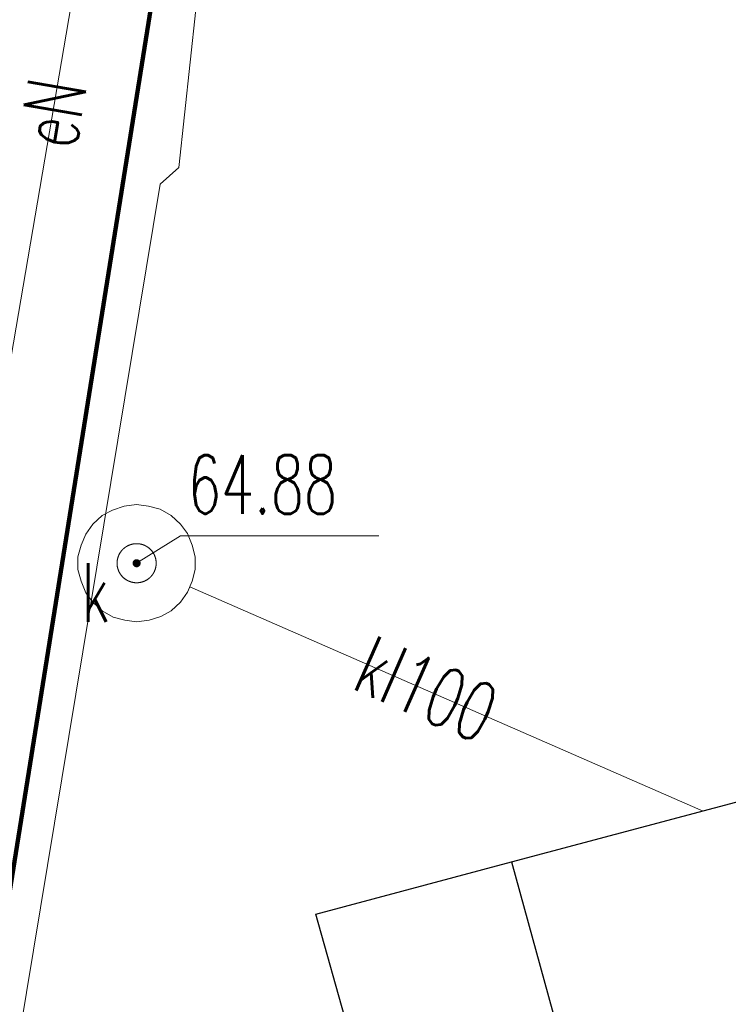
# Model space of a CAD drawing. Header units: millimetres. Extents: x 6487905018 to 6488192500, y 5882180700 to 5882375224.
# Tile 191 of 256: x 6488056735 to 6488065793, y 5882264868 to 5882277462. Entities that reach past the tile are written whole.
import ezdxf
from ezdxf.xclip import XClip

# ---------------------------------------------------------------- set-up
doc = ezdxf.new("R2010")
doc.units = ezdxf.units.MM
doc.header["$MEASUREMENT"] = 0
doc.header["$XCLIPFRAME"] = 2
for name, pattern in [('L_0_03', [1000, 500, -500]), ('Przerywana', [2400, 1200, -1200]), ('Wipeout_Contour', [1000, 0, -1000])]:
    doc.linetypes.add(name, pattern=pattern)
for name, color, linetype, lineweight in [('0 granice_Nr_pióra__10', 22, 'Continuous', 120), ('312_Budynek__powierzchnia__Nr_pióra__101', 7, 'Continuous', 30), ('linie plan_Nr_pióra__2', 160, 'Continuous', 25), ('nawis___blok_budynku__powierzchnia__Nr_pióra__101', 7, 'Continuous', 30), ('Zamość 06.10._2_0_Nr_pióra__7', 7, 'Continuous', 5), ('Zamość 06.10._2_217_Granica_konturu_klasyfikcyjnego_Nr_pióra__96', 8, 'Continuous', 15), ('Zamość 06.10._2_218_Granica_uzytku_Nr_pióra__96', 8, 'Continuous', 15), ('Zamość 06.10._2_219_Linia_granicy_Nr_pióra__96', 8, 'Continuous', 15), ('Zamość 06.10._2_312_Budynek__powierzchnia__Nr_pióra__7', 7, 'Continuous', 5), ('Zamość 06.10._2_komora_podziemna___przewod_kanalizacyjny__powierzchnia__Nr_pióra__7', 7, 'Continuous', 5), ('Zamość 06.10._2_nawis___blok_budynku__powierzchnia__Nr_pióra__7', 7, 'Continuous', 5), ('Zamość 06.10._2_ogrodzenie_trwale__linia__Nr_pióra__7', 7, 'Continuous', 5), ('Zamość 06.10._2_przewod_elektroenergetyczny__linia__Atr1_Nr_pióra__7', 7, 'Continuous', 5), ('Zamość 06.10._2_przewod_elektroenergetyczny__linia__Nr_pióra__1', 7, 'Continuous', 0), ('Zamość 06.10._2_przewod_kanalizacyjny__linia__Atr1_Nr_pióra__7', 7, 'Continuous', 5), ('Zamość 06.10._2_przewod_kanalizacyjny__linia__Nr_pióra__36', 6, 'Continuous', 5), ('Zamość 06.10._2_punkt_o_okreslonej_wysokosci__siec_kanalizacyjna__Atr2_Nr_pióra__7', 7, 'Continuous', 5), ('Zamość 06.10._2_punkt_o_okreslonej_wysokosci__siec_kanalizacyjna__Nr_pióra__7', 7, 'Continuous', 5), ('Zamość 06.10._2_wlaz_okragly___siec_kanalizacyjna__punkt__Atr17_Nr_pióra__7', 7, 'Continuous', 5), ('Zamość 06.10._2_wlaz_okragly___siec_kanalizacyjna__punkt__Nr_pióra__7', 7, 'Continuous', 5)]:
    doc.layers.add(name, color=color, linetype=linetype, lineweight=lineweight)
doc.layers.add('Mapa cyfrowa', color=7, linetype='Continuous')
doc.layers.add('Zamość 06.10._2_Mapa cyfrowa', color=7, linetype='Continuous')
doc.styles.add('GENERATED_STYLE_1', font='Simplex.shx')
doc.linetypes.add('L_0_15_SHX', pattern='A,0,[3,PZT Orlen Zamość.pdf1.Shx,S=30.952381,R=0,X=0,Y=2.22045e-16],-7500,0', length=7500)

# ---------------------------------------------------------------- blocks, each defined once
blk = doc.blocks.new('Rysunek_1_2')
at = {"color": 254, "linetype": 'Wipeout_Contour', "lineweight": 0, "ltscale": 70061284114.24681}
blk.add_wipeout([(6487915525.867126, 5882181505.900702), (6488146644.289524, 5882181505.900702), (6488146644.289524, 5882373115.540435), (6488107628.768834, 5882373115.540435), (6488107628.768834, 5882320263.490532), (6488101226.436201, 5882320263.490532), (6488101226.436201, 5882373115.540435), (6487915525.867126, 5882373115.540435)], dxfattribs=at).dxf.layer = 'Zamość 06.10._2_Mapa cyfrowa'
at = {"layer": 'Zamość 06.10._2_punkt_o_okreslonej_wysokosci__siec_kanalizacyjna__Nr_pióra__7', "linetype": 'Continuous'}
blk.add_hatch(color=256, dxfattribs=at).paths.add_polyline_path([(6488058230.000001, 5882270465, 1), (6488058230.000001, 5882270555, 1)])
at = {"layer": 'Zamość 06.10._2_0_Nr_pióra__7', "linetype": 'Continuous'}
for p, q in [((6488058770, 5882275570), (6488058770.05, 5882275570)), ((6488058530.000001, 5882275360), (6488058530.05, 5882275360)), ((6488058070.000001, 5882271240), (6488058070.05, 5882271240)), ((6488058230.000001, 5882271260), (6488058230.05, 5882271260)), ((6488058380, 5882271240), (6488058380.05, 5882271240)), ((6488058530.000001, 5882271200), (6488058530.05, 5882271200)), ((6488057790, 5882271120), (6488057790.05, 5882271120)), ((6488057920, 5882271190.000001), (6488057920.05, 5882271190.000001)), ((6488058670, 5882271120), (6488058670.05, 5882271120)), ((6488057670, 5882271010), (6488057670.05, 5882271010)), ((6488058790, 5882271010), (6488058790.05, 5882271010)), ((6488057580, 5882270880), (6488057580.05, 5882270880)), ((6488058790, 5882270860), (6488058790.05, 5882270860)), ((6488058880, 5882270890), (6488058880.05, 5882270890)), ((6488061327, 5882270860), (6488061327.05, 5882270860)), ((6488057520, 5882270740), (6488057520.05, 5882270740)), ((6488058940.000001, 5882270740), (6488058940.05, 5882270740)), ((6488057480.000001, 5882270590), (6488057480.05, 5882270590)), ((6488058980.000001, 5882270590), (6488058980.05, 5882270590)), ((6488058230.000001, 5882270510), (6488058230.05, 5882270510)), ((6488058230.000001, 5882270510), (6488058230.05, 5882270510)), ((6488057480.000001, 5882270430), (6488057480.05, 5882270430)), ((6488058980.000001, 5882270430), (6488058980.05, 5882270430)), ((6488057520, 5882270280), (6488057520.05, 5882270280)), ((6488058910, 5882270210), (6488058910.05, 5882270210)), ((6488058940.000001, 5882270280), (6488058940.05, 5882270280)), ((6488057580, 5882270130), (6488057580.05, 5882270130)), ((6488058880, 5882270140), (6488058880.05, 5882270140)), ((6488057670, 5882270010), (6488057670.05, 5882270010)), ((6488058790, 5882270010), (6488058790.05, 5882270010)), ((6488057790, 5882269900.000001), (6488057790.05, 5882269900.000001)), ((6488057930, 5882269820), (6488057930.05, 5882269820)), ((6488058540, 5882269830), (6488058540.05, 5882269830)), ((6488058670, 5882269900.000001), (6488058670.05, 5882269900.000001)), ((6488058080, 5882269780), (6488058080.05, 5882269780)), ((6488058230.000001, 5882269760), (6488058230.05, 5882269760)), ((6488058390, 5882269780), (6488058390.05, 5882269780)), ((6488065470, 5882267340), (6488065470.05, 5882267340)), ((6488063020, 5882266690.000001), (6488063020.05, 5882266690.000001)), ((6488060520, 5882266020), (6488060520.05, 5882266020))]:
    blk.add_line(p, q, dxfattribs=at)
at = {"layer": 'Zamość 06.10._2_217_Granica_konturu_klasyfikcyjnego_Nr_pióra__96', "linetype": 'L_0_03', "flags": 128}
blk.add_lwpolyline([(6488051120, 5882232010), (6488060880, 5882292980.000001)], dxfattribs=at)
at = {"layer": 'Zamość 06.10._2_218_Granica_uzytku_Nr_pióra__96', "linetype": 'L_0_03', "flags": 128}
for points in [[(6488060880, 5882292980.000001), (6488051120, 5882232010)], [(6488051120, 5882232010), (6488060880, 5882292980.000001)]]:
    blk.add_lwpolyline(points, dxfattribs=at)
at = {"layer": 'Zamość 06.10._2_219_Linia_granicy_Nr_pióra__96', "linetype": 'Continuous', "flags": 128}
blk.add_lwpolyline([(6488065190.000001, 5882319980.000001), (6488051120, 5882232010)], dxfattribs=at)
at = {"layer": 'Zamość 06.10._2_312_Budynek__powierzchnia__Nr_pióra__7', "linetype": 'Continuous', "flags": 128}
for points in [[(6488063020, 5882266690.000001), (6488075570.000001, 5882270030)], [(6488063640, 5882264440.000001), (6488063020, 5882266690.000001)]]:
    blk.add_lwpolyline(points, dxfattribs=at)
at = {"layer": 'Zamość 06.10._2_komora_podziemna___przewod_kanalizacyjny__powierzchnia__Nr_pióra__7', "linetype": 'Continuous', "flags": 128}
blk.add_lwpolyline([(6488057670, 5882270010), (6488057580, 5882270130), (6488057520, 5882270280), (6488057480.000001, 5882270430), (6488057480.000001, 5882270590), (6488057520, 5882270740), (6488057580, 5882270880), (6488057670, 5882271010), (6488057790, 5882271120), (6488057920, 5882271190.000001), (6488058070.000001, 5882271240), (6488058230.000001, 5882271260), (6488058380, 5882271240), (6488058530.000001, 5882271200), (6488058670, 5882271120), (6488058790, 5882271010), (6488058880, 5882270890), (6488058940.000001, 5882270740), (6488058980.000001, 5882270590), (6488058980.000001, 5882270430), (6488058940.000001, 5882270280), (6488058880, 5882270140), (6488058790, 5882270010), (6488058670, 5882269900.000001), (6488058540, 5882269830), (6488058390, 5882269780), (6488058230.000001, 5882269760), (6488058080, 5882269780), (6488057930, 5882269820), (6488057790, 5882269900.000001)], close=True, dxfattribs=at)
at = {"layer": 'Zamość 06.10._2_nawis___blok_budynku__powierzchnia__Nr_pióra__7', "linetype": 'Continuous', "flags": 128}
blk.add_lwpolyline([(6488061160, 5882263740), (6488060520, 5882266020), (6488063020, 5882266690.000001), (6488063640, 5882264440.000001)], close=True, dxfattribs=at)
at = {"layer": 'Zamość 06.10._2_ogrodzenie_trwale__linia__Nr_pióra__7', "linetype": 'L_0_15_SHX', "flags": 128}
blk.add_lwpolyline([(6488065490.000001, 5882319900.000001), (6488064820.000001, 5882320080), (6488063570.000001, 5882310410), (6488060870, 5882295110), (6488058770, 5882275570), (6488058530.000001, 5882275360), (6488055020, 5882254140), (6488051260, 5882230830)], dxfattribs=at)
at = {"layer": 'Zamość 06.10._2_ogrodzenie_trwale__linia__Nr_pióra__7', "linetype": 'Continuous', "flags": 128}
blk.add_lwpolyline([(6488065490.000001, 5882319900.000001), (6488064820.000001, 5882320080), (6488063570.000001, 5882310410), (6488060870, 5882295110), (6488058770, 5882275570), (6488058530.000001, 5882275360), (6488055020, 5882254140), (6488051260, 5882230830)], dxfattribs=at)
at = {"layer": 'Zamość 06.10._2_przewod_elektroenergetyczny__linia__Nr_pióra__1', "linetype": 'Continuous', "flags": 128}
blk.add_lwpolyline([(6488054980.000001, 5882298910), (6488055180, 5882298890), (6488060430, 5882297540), (6488057790, 5882279980.000001), (6488053320.000001, 5882253790), (6488052630, 5882246510), (6488043490.000001, 5882243780), (6488042680, 5882243610), (6488042060, 5882243190.000001)], dxfattribs=at)
at = {"layer": 'Zamość 06.10._2_przewod_kanalizacyjny__linia__Nr_pióra__36', "linetype": 'Continuous', "flags": 128}
blk.add_lwpolyline([(6488065470, 5882267340), (6488058910, 5882270210)], dxfattribs=at)
at = {"layer": 'Zamość 06.10._2_punkt_o_okreslonej_wysokosci__siec_kanalizacyjna__Atr2_Nr_pióra__7', "linetype": 'Continuous', "flags": 128}
blk.add_lwpolyline([(6488058230.000001, 5882270510), (6488058790, 5882270860), (6488061327, 5882270860)], dxfattribs=at)
at = {"layer": 'Zamość 06.10._2_punkt_o_okreslonej_wysokosci__siec_kanalizacyjna__Nr_pióra__7', "linetype": 'Continuous'}
blk.add_circle((6488058230.000001, 5882270510), 45, dxfattribs=at)
at = {"layer": 'Zamość 06.10._2_wlaz_okragly___siec_kanalizacyjna__punkt__Nr_pióra__7', "linetype": 'Continuous'}
blk.add_circle((6488058230.000001, 5882270510), 250, dxfattribs=at)
at = {"layer": 'Zamość 06.10._2_przewod_elektroenergetyczny__linia__Atr1_Nr_pióra__7', "linetype": 'Continuous', "insert": (6488056711.559821, 5882275912.916243), "char_height": 750, "attachment_point": 1, "rotation": 80.3000000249, "style": 'GENERATED_STYLE_1'}
blk.add_mtext('\\A1;{\\W0.660000x;\\FSimplex.shx;eN}', dxfattribs=at)
at = {"layer": 'Zamość 06.10._2_przewod_kanalizacyjny__linia__Atr1_Nr_pióra__7', "linetype": 'Continuous', "insert": (6488061260.179559, 5882269603.488552), "char_height": 750, "attachment_point": 1, "rotation": 336.4000000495, "style": 'GENERATED_STYLE_1'}
blk.add_mtext('\\A1;{\\W0.660000x;\\FSimplex.shx;kl100}', dxfattribs=at)
at = {"layer": 'Zamość 06.10._2_punkt_o_okreslonej_wysokosci__siec_kanalizacyjna__Atr2_Nr_pióra__7', "linetype": 'Continuous', "insert": (6488058884.285715, 5882271893.425), "char_height": 750, "attachment_point": 1, "style": 'GENERATED_STYLE_1'}
blk.add_mtext('\\A1;{\\W0.660000x;\\FSimplex.shx;64.88}', dxfattribs=at)
at = {"layer": 'Zamość 06.10._2_wlaz_okragly___siec_kanalizacyjna__punkt__Atr17_Nr_pióra__7', "linetype": 'Continuous', "insert": (6488057524.285714, 5882270510.710714), "char_height": 750, "attachment_point": 1, "style": 'GENERATED_STYLE_1'}
blk.add_mtext('\\A1;{\\W0.660000x;\\FSimplex.shx;k}', dxfattribs=at)

msp = doc.modelspace()

# ---------------------------------------------------------------- block references
at = {"layer": 'Mapa cyfrowa', "color": 22, "linetype": 'Continuous', "lineweight": 5}
ref = msp.add_blockref('Rysunek_1_2', (0, 0), dxfattribs=at)
XClip(ref).set_block_clipping_path([(6487915525.8671264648, 5882181505.9007024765), (6488146644.2895231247, 5882181505.9007024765), (6488146644.2895231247, 5882373115.5404348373), (6488107628.7688331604, 5882373115.5404348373), (6488107628.7688331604, 5882320263.4905319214), (6488101226.4362001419, 5882320263.4905319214), (6488101226.4362001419, 5882373115.5404348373), (6487915525.8671264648, 5882373115.5404348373)])

# ---------------------------------------------------------------- next in the draw order: linework, layer by layer
at = {"layer": '0 granice_Nr_pióra__10', "linetype": 'Continuous'}
msp.add_line((6488065190.000001, 5882319980), (6488051120, 5882232009.999999), dxfattribs=at)
at = {"layer": '312_Budynek__powierzchnia__Nr_pióra__101', "linetype": 'Continuous'}
msp.add_line((6488063020, 5882266690.000001), (6488075570.000001, 5882270030), dxfattribs=at)
at = {"layer": 'linie plan_Nr_pióra__2', "linetype": 'Przerywana'}
msp.add_arc((6488049023.248511, 5882250358.702061), 15000, 355.9747496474, 89.7571800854, dxfattribs=at)
at = {"layer": 'nawis___blok_budynku__powierzchnia__Nr_pióra__101', "linetype": 'Continuous'}
for p, q in [((6488060520, 5882266020), (6488063020, 5882266690.000001)), ((6488063020, 5882266690.000001), (6488063640, 5882264440.000001)), ((6488061160, 5882263740), (6488060520, 5882266020))]:
    msp.add_line(p, q, dxfattribs=at)

doc.saveas('drawing.dxf')
